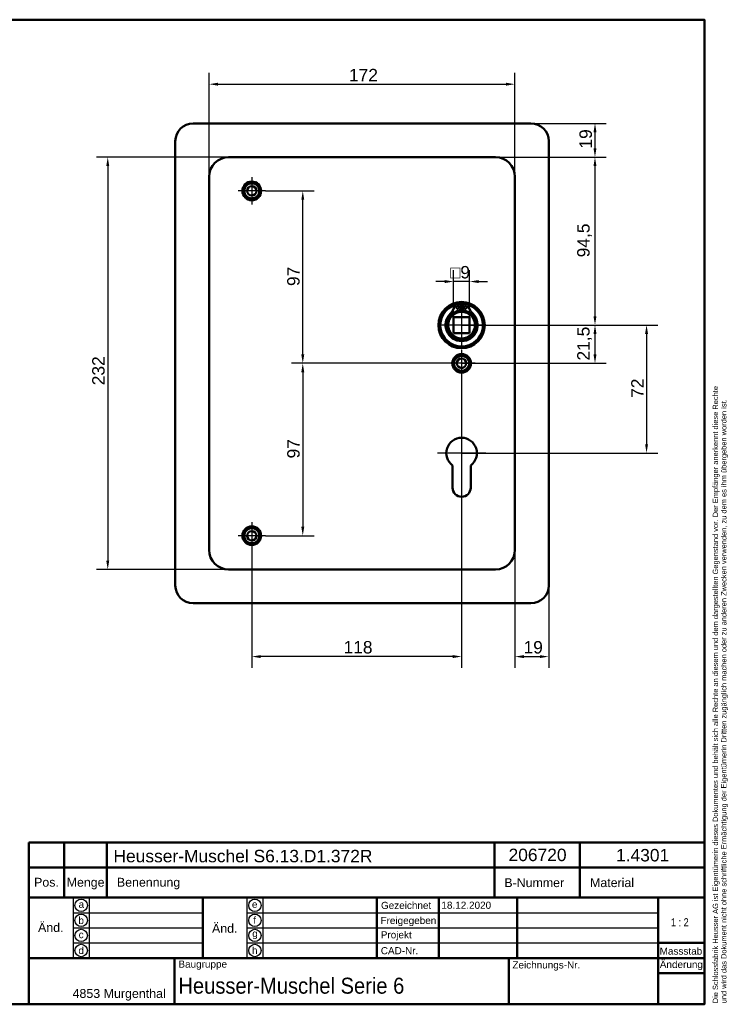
# Model space of a CAD drawing. Header units: millimetres. Extents: x 20 to 833, y 20 to 574.
# Tile 4 of 4: x 435 to 833, y 20 to 574. Entities that reach past the tile are written whole.
import ezdxf
from ezdxf.enums import TextEntityAlignment as Align

# ---------------------------------------------------------------- set-up
doc = ezdxf.new("R2010")
doc.units = ezdxf.units.MM
doc.header["$LTSCALE"] = 2
for name, color, linetype, lineweight in [('Bemaßungen(DIN)', 7, 'Continuous', 25), ('Mittelpunktmarkierung(DIN)', 7, 'Continuous', 25), ('Sichtbare Kanten(DIN)', 7, 'Continuous', 50), ('Skizziergeometrie(DIN)', 7, 'Continuous', 50), ('Skizzierlinie(DIN)', 7, 'Continuous', 25), ('Symbole(DIN)', 7, 'Continuous', 25)]:
    doc.layers.add(name, color=color, linetype=linetype, lineweight=lineweight)
doc.styles.add('Aktuell-DIN', font='arial.ttf')
doc.styles.add('STANDARD-DIN~0', font='arial.ttf')
doc.styles.add('Textstil10', font='arial.ttf')
doc.styles.add('Textstil41', font='arial.ttf', dxfattribs={"width": 0.8})
doc.styles.add('Textstil83', font='arial.ttf', dxfattribs={"width": 0.8})
doc.dimstyles.new('CAD-LAN', dxfattribs={"dimscale": 2, "dimtxt": 3.5, "dimasz": 2.5, "dimexe": 3.175, "dimexo": 0, "dimgap": 0.8, "dimtad": 1, "dimrnd": 1e-08, "dimtxsty": 'STANDARD-DIN~0', "dimcen": 0.09, "dimdle": 10, "dimclrd": 250, "dimclre": 250, "dimclrt": 250, "dimadec": 0, "dimazin": 2, "dimtfac": 1, "dimtmove": 0, "dimatfit": 3, "dimfxl": 1, "dimtolj": 1, "dimtzin": 0, "dimlwd": 25, "dimlwe": 25, "dimarcsym": 0})

# ---------------------------------------------------------------- blocks, each defined once
blk = doc.blocks.new('Ränder Standardrahmen')
at = {"layer": 'Skizziergeometrie(DIN)', "flags": 128}
blk.add_lwpolyline([(10, 10), (10, 287), (410, 287), (410, 10), (10, 10)], dxfattribs=at)
blk = doc.blocks.new('Schriftfelder Heusser')
at = {"layer": 'Skizziergeometrie(DIN)'}
for p, q in [((101, 229.92), (101, 236.92)), ((101, 236.92), (291, 236.92)), ((111, 229.92), (111, 236.92)), ((123, 229.92), (123, 236.92)), ((232, 229.92), (232, 236.92)), ((256, 229.92), (256, 236.92)), ((291, 236.92), (291, 229.92)), ((101, 191.42), (101, 229.92)), ((101, 229.92), (291, 229.92)), ((111, 229.92), (111, 221.42)), ((123, 229.92), (123, 221.42)), ((232, 229.92), (232, 221.42)), ((256, 229.92), (256, 221.42)), ((291, 229.92), (291, 191.42)), ((101, 221.42), (291, 221.42)), ((150, 221.42), (150, 204.42)), ((198.85, 221.42), (198.85, 204.42)), ((216.35, 221.42), (216.35, 204.42)), ((238.35, 221.42), (238.35, 204.42)), ((278, 221.42), (278, 191.42)), ((278, 208.67), (291, 208.67)), ((101, 204.42), (291, 204.42)), ((142, 204.42), (142, 191.42)), ((236, 204.42), (236, 191.42)), ((278, 200.17), (291, 200.17)), ((291, 191.42), (101, 191.42))]:
    blk.add_line(p, q, dxfattribs=at)
at = {"layer": 'Skizzierlinie(DIN)'}
for p, q in [((113.5, 221.42), (113.5, 204.42)), ((118, 221.42), (118, 204.42)), ((162.35, 221.42), (162.35, 204.42)), ((166.85, 221.42), (166.85, 204.42)), ((113.5, 217.17), (150, 217.17)), ((162.35, 217.17), (278, 217.17)), ((113.5, 212.92), (150, 212.92)), ((162.35, 212.92), (278, 212.92)), ((113.5, 208.67), (150, 208.67)), ((162.35, 208.67), (278, 208.67))]:
    blk.add_line(p, q, dxfattribs=at)
for centre in [(115.75, 219.25), (164.6, 219.25), (115.75, 215.04), (164.6, 215.04), (115.75, 210.79), (164.6, 210.79), (115.75, 206.54), (164.6, 206.54)]:
    blk.add_circle(centre, 1.75, dxfattribs=at)
at = {"layer": 'Symbole(DIN)', "color": 7, "insert": (293.33, 191.7), "char_height": 1.5, "width": 182.3003, "attachment_point": 1, "rotation": 90, "line_spacing_factor": 0.944221, "style": 'Aktuell-DIN'}
blk.add_mtext('\\fArial|b0|i0;\\H1.5000;Die Schlossfabrik Heusser AG ist Eigentümerin dieses Dokumentes und behält sich alle Rechte an diesem und dem dargestellten Gegenstand vor. Der Empfänger anerkennt diese Rechte\\Pund wird das Dokument nicht ohne schriftliche Ermächtigung der Eigentümerin Dritten zugänglich machen oder zu anderen Zwecken verwenden, zu dem es ihm übergeben worden ist.\\P ', dxfattribs=at)
at = {"layer": 'Symbole(DIN)', "color": 179, "true_color": 0x262659, "style": 'Aktuell-DIN'}
for s, insert, char_height, attachment_point in [('B-Nummer', (234.74, 225.62), 2.489, 4), ('Material', (265.02, 225.62), 2.489, 5), ('Pos.', (106, 227), 2.489, 2), ('Menge', (117, 227), 2.489, 2), ('Benennung', (125.81, 225.38), 2.489, 4), ('\\fArial|b0|i0;a', (115.81, 219.53), 2, 5), ('\\fArial|b0|i0;e', (164.54, 219.53), 2, 5), ('\\fArial|b0|i0;Gezeichnet', (200.05, 219.23), 2, 4), ('\\fArial|b0|i0;b', (115.75, 215), 2, 5), ('\\fArial|b0|i0;f', (164.55, 215.06), 2, 5), ('\\fArial|b0|i0;Freigegeben', (199.92, 216), 2, 1), ('\\fArial|b0|i0;c', (115.75, 211.01), 2, 5), ('\\fArial|b0|i0;g', (164.63, 211.05), 2, 5), ('\\fArial|b0|i0;Projekt', (200, 211.98), 2, 1), ('\\fArial|b0|i0;d', (115.76, 206.55), 2, 5), ('\\fArial|b0|i0;h', (164.55, 206.57), 2, 5), ('\\fArial|b0|i0;CAD-Nr.', (200, 207.5), 2, 1), ('\\fArial|b0|i0;\\H2.0000;Massstab', (284.39, 206.37), 2, 5), ('\\fArial|b0|i0;\\H2.0000;Baugruppe', (143.1, 203.73), 2, 1), ('\\fArial|b0|i0;Zeichnungs-Nr.', (237, 203.5), 2, 1), ('\\fArial|b0|i0;\\H2.5000;4853 Murgenthal', (113.33, 192.46), 2.5, 7)]:
    blk.add_mtext(s, dxfattribs=dict(at, insert=insert, char_height=char_height, attachment_point=attachment_point))
at = {"layer": 'Symbole(DIN)', "color": 179, "true_color": 0x262659, "attachment_point": 5, "style": 'Aktuell-DIN'}
for s, insert, char_height, width in [('Änd.', (107.21, 213), 2.489, 12.3494), ('Änd.', (156.12, 212.76), 2.489, 12.3494), ('\\fArial|b0|i0;Änderung', (284.51, 202.33), 2, 12.1143)]:
    blk.add_mtext(s, dxfattribs=dict(at, insert=insert, char_height=char_height, width=width))
at = {"layer": 'Symbole(DIN)', "color": 7, "insert": (143.1, 196.62), "char_height": 4.5, "width": 90.18, "attachment_point": 4, "style": 'Aktuell-DIN'}
blk.add_mtext('\\fArial|b0|i0;\\W0.90;\\H4.5000;Heusser-Muschel Serie 6', dxfattribs=at)
at = {"layer": 'Symbole(DIN)', "color": 179, "true_color": 0x262659, "style": 'Textstil10'}
blk.add_attdef('ERSTELLUNGSDATUM_001', (217.04, 218.29), '', height=2, dxfattribs=at)
at = {"layer": 'Symbole(DIN)', "color": 179, "true_color": 0x262659}
for tag, height, style, p in [('AUTOR', 2.49, 'Aktuell-DIN', (240.03, 219.26)), ('KONTROLLDATUM', 2, 'Textstil10', (217.42, 215.04)), ('KONTROLLIERT_VON', 2, 'Textstil10', (239.98, 215.05))]:
    blk.add_attdef(tag, text='', height=height, dxfattribs=dict(at, style=style)).set_placement(p, align=Align.MIDDLE_LEFT)
at = {"layer": 'Symbole(DIN)', "color": 7, "style": 'Textstil83', "width": 0.8}
blk.add_attdef('Anfänglicher_Ansichtsmaßstab_001', (281.57, 213.34), '', height=2.3, dxfattribs=at)
at = {"layer": 'Symbole(DIN)', "color": 179, "true_color": 0x262659, "style": 'Textstil10'}
blk.add_attdef('PROJEKT', text='', height=2, dxfattribs=at).set_placement((217.77, 209.72), align=Align.BOTTOM_LEFT)
at = {"layer": 'Symbole(DIN)', "color": 7, "style": 'Textstil41', "width": 0.8}
blk.add_attdef('STATUS', text='', height=5, dxfattribs=at).set_placement((284.53, 195.86), align=Align.MIDDLE_CENTER)
blk = doc.blocks.new('*D8')
at = {"layer": 'Bemaßungen(DIN)', "color": 250, "linetype": 'Continuous', "lineweight": 25, "true_color": 0x3f3f3f, "transparency": 16777216}
for p, q in [((702.45, 496.66), (764.8, 496.66)), ((758.45, 491.66), (758.45, 407.16)), ((683.45, 402.16), (764.8, 402.16))]:
    blk.add_line(p, q, dxfattribs=at)
at = {"layer": 'Bemaßungen(DIN)', "color": 250, "linetype": 'Continuous', "true_color": 0x3f3f3f, "transparency": 16777216}
for points in [[(757.61, 491.66), (759.28, 491.66), (758.45, 496.66)], [(757.61, 407.16), (759.28, 407.16), (758.45, 402.16)]]:
    blk.add_solid(points, dxfattribs=at)
at = {"layer": 'Defpoints', "color": 0, "linetype": 'Continuous', "transparency": 16777216}
for p in [(702.45, 496.66), (683.45, 402.16), (758.45, 402.16)]:
    blk.add_point(p, dxfattribs=at)
at = {"layer": 'Bemaßungen(DIN)', "color": 250, "linetype": 'Continuous', "lineweight": 25, "true_color": 0x3f3f3f, "transparency": 16777216, "insert": (748.43, 440.29), "char_height": 7, "attachment_point": 1, "rotation": 90, "style": 'STANDARD-DIN~0'}
blk.add_mtext('\\A1;94,5', dxfattribs=at)
blk = doc.blocks.new('*D9')
at = {"layer": 'Bemaßungen(DIN)', "color": 250, "linetype": 'Continuous', "lineweight": 25, "true_color": 0x3f3f3f, "transparency": 16777216}
for p, q in [((722.45, 515.66), (764.8, 515.66)), ((758.45, 510.66), (758.45, 501.66)), ((702.45, 496.66), (764.8, 496.66))]:
    blk.add_line(p, q, dxfattribs=at)
at = {"layer": 'Bemaßungen(DIN)', "color": 250, "linetype": 'Continuous', "true_color": 0x3f3f3f, "transparency": 16777216}
for points in [[(757.61, 510.66), (759.28, 510.66), (758.45, 515.66)], [(757.61, 501.66), (759.28, 501.66), (758.45, 496.66)]]:
    blk.add_solid(points, dxfattribs=at)
at = {"layer": 'Defpoints', "color": 0, "linetype": 'Continuous', "transparency": 16777216}
for p in [(722.45, 515.66), (702.45, 496.66), (758.45, 496.66)]:
    blk.add_point(p, dxfattribs=at)
at = {"layer": 'Bemaßungen(DIN)', "color": 250, "linetype": 'Continuous', "lineweight": 25, "true_color": 0x3f3f3f, "transparency": 16777216, "insert": (749.7, 501.47), "char_height": 7, "attachment_point": 1, "rotation": 90, "style": 'STANDARD-DIN~0'}
blk.add_mtext('\\A1;19', dxfattribs=at)
blk = doc.blocks.new('*D10')
at = {"layer": 'Bemaßungen(DIN)', "color": 250, "linetype": 'Continuous', "lineweight": 25, "true_color": 0x3f3f3f, "transparency": 16777216}
for p, q in [((683.45, 402.16), (764.8, 402.16)), ((758.45, 397.16), (758.45, 385.66)), ((683.45, 380.66), (764.8, 380.66))]:
    blk.add_line(p, q, dxfattribs=at)
at = {"layer": 'Bemaßungen(DIN)', "color": 250, "linetype": 'Continuous', "true_color": 0x3f3f3f, "transparency": 16777216}
for points in [[(757.61, 397.16), (759.28, 397.16), (758.45, 402.16)], [(757.61, 385.66), (759.28, 385.66), (758.45, 380.66)]]:
    blk.add_solid(points, dxfattribs=at)
at = {"layer": 'Defpoints', "color": 0, "linetype": 'Continuous', "transparency": 16777216}
for p in [(683.45, 402.16), (683.45, 380.66), (758.45, 380.66)]:
    blk.add_point(p, dxfattribs=at)
at = {"layer": 'Bemaßungen(DIN)', "color": 250, "linetype": 'Continuous', "lineweight": 25, "true_color": 0x3f3f3f, "transparency": 16777216, "insert": (748.43, 382.23), "char_height": 7, "attachment_point": 1, "rotation": 90, "style": 'STANDARD-DIN~0'}
blk.add_mtext('\\A1;21,5', dxfattribs=at)
blk = doc.blocks.new('*D11')
at = {"layer": 'Bemaßungen(DIN)', "color": 250, "linetype": 'Continuous', "lineweight": 25, "true_color": 0x3f3f3f, "transparency": 16777216}
for p, q in [((683.45, 402.16), (793.8, 402.16)), ((787.45, 397.16), (787.45, 335.16)), ((683.45, 330.16), (793.8, 330.16))]:
    blk.add_line(p, q, dxfattribs=at)
at = {"layer": 'Bemaßungen(DIN)', "color": 250, "linetype": 'Continuous', "true_color": 0x3f3f3f, "transparency": 16777216}
for points in [[(786.61, 397.16), (788.28, 397.16), (787.45, 402.16)], [(786.61, 335.16), (788.28, 335.16), (787.45, 330.16)]]:
    blk.add_solid(points, dxfattribs=at)
at = {"layer": 'Defpoints', "color": 0, "linetype": 'Continuous', "transparency": 16777216}
for p in [(683.45, 402.16), (683.45, 330.16), (787.45, 330.16)]:
    blk.add_point(p, dxfattribs=at)
at = {"layer": 'Bemaßungen(DIN)', "color": 250, "linetype": 'Continuous', "lineweight": 25, "true_color": 0x3f3f3f, "transparency": 16777216, "insert": (778.82, 361.21), "char_height": 7, "attachment_point": 1, "rotation": 90, "style": 'STANDARD-DIN~0'}
blk.add_mtext('\\A1;72', dxfattribs=at)
blk = doc.blocks.new('*D12')
at = {"layer": 'Bemaßungen(DIN)', "color": 250, "linetype": 'Continuous', "lineweight": 25, "true_color": 0x3f3f3f, "transparency": 16777216}
for p, q in [((573.1, 477.66), (600.47, 477.66)), ((594.12, 385.66), (594.12, 472.66)), ((683.45, 380.66), (587.77, 380.66))]:
    blk.add_line(p, q, dxfattribs=at)
at = {"layer": 'Bemaßungen(DIN)', "color": 250, "linetype": 'Continuous', "true_color": 0x3f3f3f, "transparency": 16777216}
for points in [[(593.29, 472.66), (594.95, 472.66), (594.12, 477.66)], [(593.29, 385.66), (594.95, 385.66), (594.12, 380.66)]]:
    blk.add_solid(points, dxfattribs=at)
at = {"layer": 'Defpoints', "color": 0, "linetype": 'Continuous', "transparency": 16777216}
for p in [(573.1, 477.66), (594.12, 477.66), (683.45, 380.66)]:
    blk.add_point(p, dxfattribs=at)
at = {"layer": 'Bemaßungen(DIN)', "color": 250, "linetype": 'Continuous', "lineweight": 25, "true_color": 0x3f3f3f, "transparency": 16777216, "insert": (585.37, 424.15), "char_height": 7, "attachment_point": 1, "rotation": 90, "style": 'STANDARD-DIN~0'}
blk.add_mtext('\\A1;97', dxfattribs=at)
blk = doc.blocks.new('*D13')
at = {"layer": 'Bemaßungen(DIN)', "color": 250, "linetype": 'Continuous', "lineweight": 25, "true_color": 0x3f3f3f, "transparency": 16777216}
for p, q in [((683.45, 380.66), (587.77, 380.66)), ((594.12, 375.66), (594.12, 288.66)), ((573.1, 283.66), (600.47, 283.66))]:
    blk.add_line(p, q, dxfattribs=at)
at = {"layer": 'Bemaßungen(DIN)', "color": 250, "linetype": 'Continuous', "true_color": 0x3f3f3f, "transparency": 16777216}
for points in [[(593.29, 375.66), (594.95, 375.66), (594.12, 380.66)], [(593.29, 288.66), (594.95, 288.66), (594.12, 283.66)]]:
    blk.add_solid(points, dxfattribs=at)
at = {"layer": 'Defpoints', "color": 0, "linetype": 'Continuous', "transparency": 16777216}
for p in [(683.45, 380.66), (573.1, 283.66), (594.12, 283.66)]:
    blk.add_point(p, dxfattribs=at)
at = {"layer": 'Bemaßungen(DIN)', "color": 250, "linetype": 'Continuous', "lineweight": 25, "true_color": 0x3f3f3f, "transparency": 16777216, "insert": (585.37, 327.15), "char_height": 7, "attachment_point": 1, "rotation": 90, "style": 'STANDARD-DIN~0'}
blk.add_mtext('\\A1;97', dxfattribs=at)
blk = doc.blocks.new('*D14')
at = {"layer": 'Bemaßungen(DIN)', "color": 250, "linetype": 'Continuous', "lineweight": 25, "true_color": 0x3f3f3f, "transparency": 16777216}
for p, q in [((678.95, 406.66), (678.95, 433.01)), ((687.95, 406.66), (687.95, 433.01)), ((673.95, 426.66), (668.95, 426.66)), ((687.95, 426.66), (678.95, 426.66)), ((692.95, 426.66), (697.95, 426.66))]:
    blk.add_line(p, q, dxfattribs=at)
at = {"layer": 'Bemaßungen(DIN)', "color": 250, "linetype": 'Continuous', "true_color": 0x3f3f3f, "transparency": 16777216}
for points in [[(673.95, 427.49), (673.95, 425.83), (678.95, 426.66)], [(692.95, 427.49), (692.95, 425.83), (687.95, 426.66)]]:
    blk.add_solid(points, dxfattribs=at)
at = {"layer": 'Defpoints', "color": 0, "linetype": 'Continuous', "transparency": 16777216}
for p in [(678.95, 426.66), (678.95, 406.66), (687.95, 406.66)]:
    blk.add_point(p, dxfattribs=at)
at = {"layer": 'Bemaßungen(DIN)', "color": 250, "linetype": 'Continuous', "lineweight": 25, "true_color": 0x3f3f3f, "transparency": 16777216, "insert": (677.08, 435.41), "char_height": 7, "attachment_point": 1, "style": 'STANDARD-DIN~0'}
blk.add_mtext('\\A1;\\fAIGDT|b0|i0;\\H7.0000;o\\fArial|b0|i0;\\H7.0000;9', dxfattribs=at)
blk = doc.blocks.new('*D15')
at = {"layer": 'Bemaßungen(DIN)', "color": 250, "linetype": 'Continuous', "lineweight": 25, "true_color": 0x3f3f3f, "transparency": 16777216}
for p, q in [((552.45, 496.66), (478.1, 496.66)), ((484.45, 491.66), (484.45, 269.66)), ((552.45, 264.66), (478.1, 264.66))]:
    blk.add_line(p, q, dxfattribs=at)
at = {"layer": 'Bemaßungen(DIN)', "color": 250, "linetype": 'Continuous', "true_color": 0x3f3f3f, "transparency": 16777216}
for points in [[(483.61, 491.66), (485.28, 491.66), (484.45, 496.66)], [(483.61, 269.66), (485.28, 269.66), (484.45, 264.66)]]:
    blk.add_solid(points, dxfattribs=at)
at = {"layer": 'Defpoints', "color": 0, "linetype": 'Continuous', "transparency": 16777216}
for p in [(552.45, 496.66), (484.45, 264.66), (552.45, 264.66)]:
    blk.add_point(p, dxfattribs=at)
at = {"layer": 'Bemaßungen(DIN)', "color": 250, "linetype": 'Continuous', "lineweight": 25, "true_color": 0x3f3f3f, "transparency": 16777216, "insert": (475.7, 368.31), "char_height": 7, "attachment_point": 1, "rotation": 90, "style": 'STANDARD-DIN~0'}
blk.add_mtext('\\A1;232', dxfattribs=at)
blk = doc.blocks.new('*D16')
at = {"layer": 'Bemaßungen(DIN)', "color": 250, "linetype": 'Continuous', "lineweight": 25, "true_color": 0x3f3f3f, "transparency": 16777216}
for p, q in [((541.45, 485.66), (541.45, 544.06)), ((713.45, 485.66), (713.45, 544.06)), ((546.45, 537.71), (708.45, 537.71))]:
    blk.add_line(p, q, dxfattribs=at)
at = {"layer": 'Bemaßungen(DIN)', "color": 250, "linetype": 'Continuous', "true_color": 0x3f3f3f, "transparency": 16777216}
for points in [[(546.45, 538.54), (546.45, 536.88), (541.45, 537.71)], [(708.45, 538.54), (708.45, 536.88), (713.45, 537.71)]]:
    blk.add_solid(points, dxfattribs=at)
at = {"layer": 'Defpoints', "color": 0, "linetype": 'Continuous', "transparency": 16777216}
for p in [(713.45, 537.71), (541.45, 485.66), (713.45, 485.66)]:
    blk.add_point(p, dxfattribs=at)
at = {"layer": 'Bemaßungen(DIN)', "color": 250, "linetype": 'Continuous', "lineweight": 25, "true_color": 0x3f3f3f, "transparency": 16777216, "insert": (620.08, 546.34), "char_height": 7, "attachment_point": 1, "style": 'STANDARD-DIN~0'}
blk.add_mtext('\\A1;172', dxfattribs=at)
blk = doc.blocks.new('*D17')
at = {"layer": 'Bemaßungen(DIN)', "color": 250, "linetype": 'Continuous', "lineweight": 25, "true_color": 0x3f3f3f, "transparency": 16777216}
for p, q in [((683.45, 373.01), (683.45, 209.31)), ((565.45, 276.01), (565.45, 209.31)), ((678.45, 215.66), (570.45, 215.66))]:
    blk.add_line(p, q, dxfattribs=at)
at = {"layer": 'Bemaßungen(DIN)', "color": 250, "linetype": 'Continuous', "true_color": 0x3f3f3f, "transparency": 16777216}
for points in [[(570.45, 216.49), (570.45, 214.83), (565.45, 215.66)], [(678.45, 216.49), (678.45, 214.83), (683.45, 215.66)]]:
    blk.add_solid(points, dxfattribs=at)
at = {"layer": 'Defpoints', "color": 0, "linetype": 'Continuous', "transparency": 16777216}
for p in [(683.45, 373.01), (565.45, 276.01), (565.45, 215.66)]:
    blk.add_point(p, dxfattribs=at)
at = {"layer": 'Bemaßungen(DIN)', "color": 250, "linetype": 'Continuous', "lineweight": 25, "true_color": 0x3f3f3f, "transparency": 16777216, "insert": (617.04, 224.41), "char_height": 7, "attachment_point": 1, "style": 'STANDARD-DIN~0'}
blk.add_mtext('\\A1;118', dxfattribs=at)
blk = doc.blocks.new('*D18')
at = {"layer": 'Bemaßungen(DIN)', "color": 250, "linetype": 'Continuous', "lineweight": 25, "true_color": 0x3f3f3f, "transparency": 16777216}
for p, q in [((713.45, 275.66), (713.45, 209.29)), ((732.45, 255.66), (732.45, 209.29)), ((718.45, 215.64), (727.45, 215.64))]:
    blk.add_line(p, q, dxfattribs=at)
at = {"layer": 'Bemaßungen(DIN)', "color": 250, "linetype": 'Continuous', "true_color": 0x3f3f3f, "transparency": 16777216}
for points in [[(718.45, 216.47), (718.45, 214.81), (713.45, 215.64)], [(727.45, 216.47), (727.45, 214.81), (732.45, 215.64)]]:
    blk.add_solid(points, dxfattribs=at)
at = {"layer": 'Defpoints', "color": 0, "linetype": 'Continuous', "transparency": 16777216}
for p in [(713.45, 275.66), (732.45, 255.66), (732.45, 215.64)]:
    blk.add_point(p, dxfattribs=at)
at = {"layer": 'Bemaßungen(DIN)', "color": 250, "linetype": 'Continuous', "lineweight": 25, "true_color": 0x3f3f3f, "transparency": 16777216, "insert": (718.26, 224.39), "char_height": 7, "attachment_point": 1, "style": 'STANDARD-DIN~0'}
blk.add_mtext('\\A1;19', dxfattribs=at)

msp = doc.modelspace()

# ---------------------------------------------------------------- linework, layer by layer
at = {"layer": 'Mittelpunktmarkierung(DIN)', "linetype": 'Continuous'}
for p, q in [((565.448, 485.309), (565.448, 470.009)), ((573.098, 477.659), (557.798, 477.659)), ((683.448, 414.659), (683.448, 389.659)), ((695.948, 402.159), (670.948, 402.159)), ((683.448, 388.309), (683.448, 373.009)), ((691.098, 380.659), (675.798, 380.659)), ((683.448, 343.759), (683.448, 320.159)), ((697.048, 330.159), (669.848, 330.159)), ((565.448, 291.309), (565.448, 276.009)), ((573.098, 283.659), (557.798, 283.659))]:
    msp.add_line(p, q, dxfattribs=at)
at = {"layer": 'Sichtbare Kanten(DIN)'}
for p, q in [((532.448, 515.659), (722.448, 515.659)), ((522.448, 255.659), (522.448, 505.659)), ((732.448, 505.659), (732.448, 255.659)), ((702.448, 496.659), (552.448, 496.659)), ((541.448, 485.659), (541.448, 275.659)), ((713.448, 275.659), (713.448, 485.659)), ((679.807, 414.117), (682.831, 414.117)), ((682.831, 414.117), (682.831, 410.417)), ((684.065, 414.117), (687.088, 414.117)), ((684.065, 410.417), (684.065, 414.117)), ((687.948, 406.659), (678.948, 406.659)), ((678.948, 406.659), (678.948, 397.659)), ((687.948, 397.659), (687.948, 406.659)), ((678.948, 397.659), (687.948, 397.659)), ((678.348, 310.659), (678.348, 323.235)), ((688.548, 323.235), (688.548, 310.659)), ((552.448, 264.659), (702.448, 264.659)), ((722.448, 245.659), (532.448, 245.659))]:
    msp.add_line(p, q, dxfattribs=at)
for centre, radius in [((565.448, 477.659), 5.25), ((565.448, 477.659), 4.25), ((565.448, 477.659), 2.65), ((683.448, 402.159), 13), ((683.448, 402.159), 12.5), ((683.448, 402.159), 8), ((681.216, 412.267), 0.85), ((685.68, 412.267), 0.85), ((683.448, 402.159), 7.5), ((683.448, 380.659), 5.25), ((683.448, 380.659), 4.25), ((683.448, 380.659), 2.65), ((565.448, 283.659), 5.25), ((565.448, 283.659), 4.25), ((565.448, 283.659), 2.65)]:
    msp.add_circle(centre, radius, dxfattribs=at)
for centre, radius, start, end in [((532.448, 505.659), 10, 90, 180), ((722.448, 505.659), 10, 0, 90), ((552.448, 485.659), 11, 90, 180), ((702.448, 485.659), 11, 0, 90), ((683.448, 402.159), 12, 108.17213, 71.82787), ((671.125, 414.857), 8.678, 314.1409, 355.03295), ((683.448, 402.893), 7.55, 94.68501, 144.3129), ((683.448, 402.159), 8.2, 63.63056, 116.36944), ((683.448, 402.159), 12, 85.21102, 94.78898), ((683.448, 402.159), 9, 86.0711, 93.9289), ((683.448, 402.893), 7.55, 35.6871, 85.31499), ((695.771, 414.857), 8.678, 184.96705, 225.8591), ((683.448, 402.159), 9.017, 134.1409, 45.8591), ((683.448, 330.159), 8.6, 306.37184, 233.62816), ((683.448, 310.659), 5.1, 180, 0), ((552.448, 275.659), 11, 180, 270), ((702.448, 275.659), 11, 270, 0), ((532.448, 255.659), 10, 180, 270), ((722.448, 255.659), 10, 270, 0)]:
    msp.add_arc(centre, radius, start, end, dxfattribs=at)

# ---------------------------------------------------------------- block references
at = {"xscale": 2, "yscale": 2, "zscale": 2}
msp.add_blockref('Ränder Standardrahmen', (0, 0), dxfattribs=at)
msp.add_blockref('Schriftfelder Heusser', (238, -362.833), dxfattribs=at).add_auto_attribs({'ERSTELLUNGSDATUM_001': '18.12.2020', 'Anfänglicher_Ansichtsmaßstab_001': '1 : 2'})

# ---------------------------------------------------------------- texts
at = {"layer": 'Symbole(DIN)', "color": 7, "char_height": 7, "attachment_point": 1, "style": 'Aktuell-DIN'}
for s, insert, width in [('{\\fArial|b0|i0;\\H7.0000;Heusser-Muschel S6.13.D1.372R}', (487.659, 106.906), 145.65549), ('{\\fArial|b0|i0;\\H7.0000;206720}', (709.83, 107.58), 32.62043), ('{\\fArial|b0|i0;\\H7.0000;1.4301}', (770.274, 107.401), 29.89939)]:
    msp.add_mtext(s, dxfattribs=dict(at, insert=insert, width=width))

# ---------------------------------------------------------------- dimensions: what is measured, and where the dimension line sits
at = {"layer": 'Bemaßungen(DIN)', "color": 250, "linetype": 'Continuous', "lineweight": 25, "true_color": 0x3f3f3f}
for base, p1, p2, angle, picture, middle in [((713.448, 537.71), (541.448, 485.659), (713.448, 485.659), 180, '*D16', (627.448, 537.71)), ((758.448, 496.659), (722.448, 515.659), (702.448, 496.659), 270, '*D9', (758.448, 506.159)), ((484.448, 264.659), (552.448, 496.659), (552.448, 264.659), 90, '*D15', (484.448, 376.068)), ((758.448, 402.159), (702.448, 496.659), (683.448, 402.159), 90, '*D8', (758.448, 449.409)), ((594.12, 477.659), (683.448, 380.659), (573.098, 477.659), 90, '*D12', (594.12, 429.159)), ((758.448, 380.659), (683.448, 402.159), (683.448, 380.659), 90, '*D10', (758.448, 391.409)), ((787.448, 330.159), (683.448, 402.159), (683.448, 330.159), 90, '*D11', (787.448, 366.159)), ((594.12, 283.659), (683.448, 380.659), (573.098, 283.659), 90, '*D13', (594.12, 332.159)), ((565.448, 215.659), (683.448, 373.009), (565.448, 276.009), 180, '*D17', (624.448, 215.659))]:
    dim = msp.add_linear_dim(base=base, p1=p1, p2=p2, angle=angle, dimstyle='CAD-LAN', override={"dimgap": 0.8, "dimdec": 2, "dimtol": 0, "dimlim": 0, "dimtp": 0, "dimtm": 0, "dimtdec": 2, "dimtofl": 0, "dimatfit": 1}, dxfattribs=at)
    dim.commit()
    dim.dimension.update_dxf_attribs({"geometry": picture, "text_midpoint": middle, "dimtype": 160})
dim = msp.add_linear_dim(base=(678.948, 426.659), p1=(687.948, 406.659), p2=(678.948, 406.659), angle=180, text='\\fAIGDT|b0|i0;\\H7.0000;o\\fArial|b0|i0;\\H7.0000;<>', dimstyle='CAD-LAN', override={"dimgap": 0.8, "dimdec": 2, "dimtol": 0, "dimlim": 0, "dimtp": 0, "dimtm": 0, "dimtdec": 2, "dimtofl": 1, "dimatfit": 1}, dxfattribs=at)
dim.commit()
dim.dimension.update_dxf_attribs({"geometry": '*D14', "text_midpoint": (683.448, 426.659), "dimtype": 160})
dim = msp.add_linear_dim(base=(732.448, 215.642), p1=(713.448, 275.659), p2=(732.448, 255.659), dimstyle='CAD-LAN', override={"dimgap": 0.8, "dimdec": 2, "dimtol": 0, "dimlim": 0, "dimtp": 0, "dimtm": 0, "dimtdec": 2, "dimtofl": 0, "dimatfit": 1}, dxfattribs=at)
dim.commit()
dim.dimension.update_dxf_attribs({"geometry": '*D18', "text_midpoint": (722.948, 215.642), "dimtype": 160})

doc.saveas('drawing.dxf')
